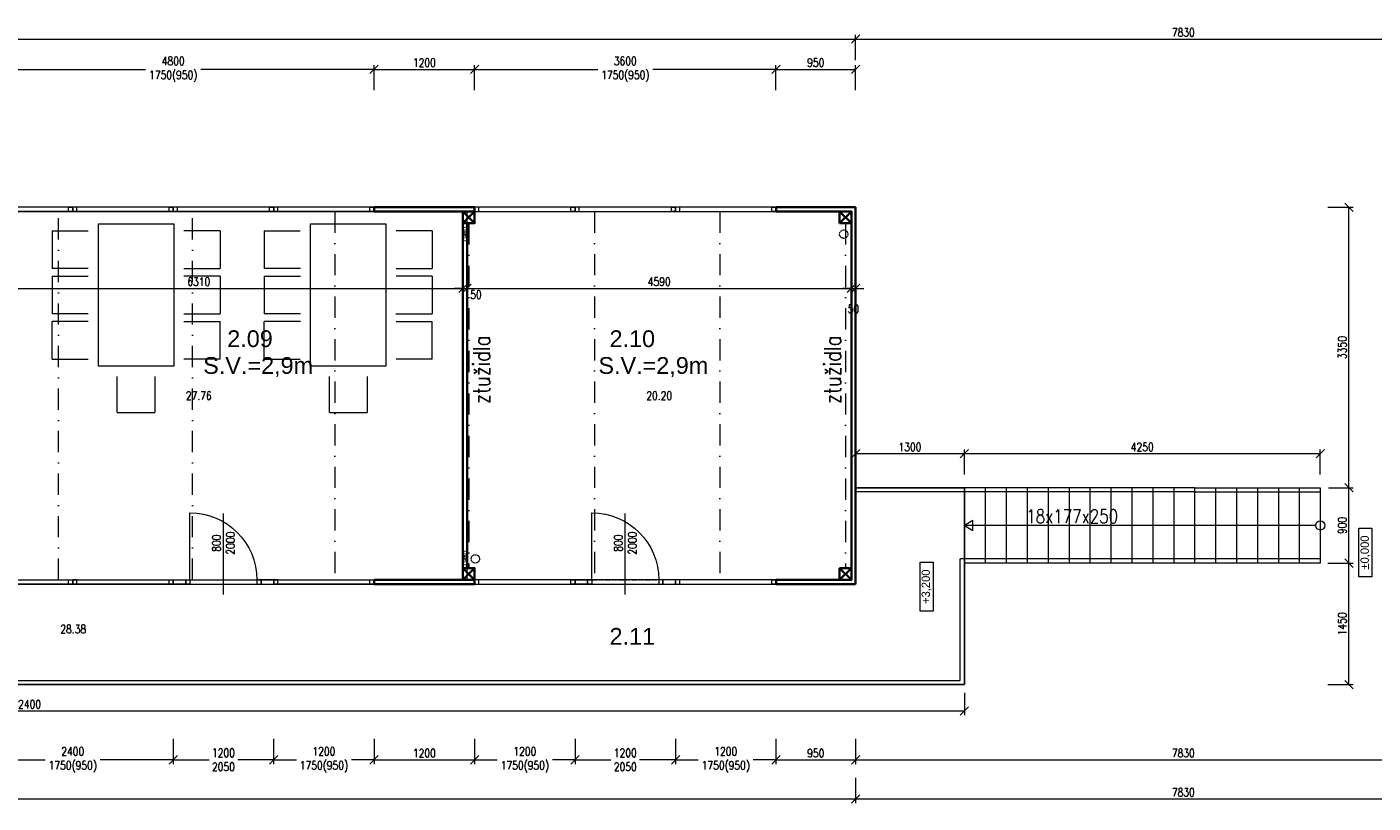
# Model space of a CAD drawing. Header units: millimetres. Extents: x -485339 to 350584, y -1189934 to 0.
# Tile 135 of 178: x 30018 to 46097, y -1083142 to -1073871. Entities that reach past the tile are written whole.
import ezdxf
from ezdxf.enums import TextEntityAlignment as Align

# ---------------------------------------------------------------- set-up
doc = ezdxf.new("R2010")
doc.units = ezdxf.units.MM
doc.header["$LTSCALE"] = 10
for name, pattern in [('DASHDOT', [25.4, 12.7, -6.35, 0, -6.35]), ('DASHED', [19.05, 12.7, -6.35]), ('DĚLICÍ2', [15.875, 6.35, -3.175, 0, -3.175, 0, -3.175])]:
    doc.linetypes.add(name, pattern=pattern)
doc.layers.get('Defpoints').update_dxf_attribs({"color": 201})
for name, color, linetype, lineweight in [('1VZT', 150, 'DASHED', 18), ('A_vybavení', 252, 'Continuous', 18), ('St__otvory_dveře', 40, 'Continuous', 18), ('St_kóty', 132, 'Continuous', 18), ('St_otvory_okna', 40, 'Continuous', 18), ('St_plocha_místnosti', 250, 'Continuous', 18), ('St_popis_otvory', 40, 'Continuous', 18), ('St_sloupy_opláštění_půdorys', 25, 'Continuous', 35), ('St_čáry_obrys', 5, 'Continuous', 35), ('St_čáry_osy', 250, 'DASHDOT', 18), ('St_čáry_plné', 250, 'Continuous', 18)]:
    doc.layers.add(name, color=color, linetype=linetype, lineweight=lineweight)
doc.layers.add('St_plocha_místn', color=140, linetype='Continuous', lineweight=18, plot=False)
doc.styles.add('1_50', font='txt', dxfattribs={"height": 100})
doc.styles.add('Andy', font='arial.ttf')
doc.styles.get("Standard").update_dxf_attribs({"font": 'simplex.shx', "width": 0.8})
doc.dimstyles.new('stavebníM50 vnitřní', dxfattribs={"dimtxt": 100, "dimasz": 100, "dimexe": 50, "dimexo": 100, "dimgap": 30, "dimtad": 1, "dimdec": 0, "dimtxsty": 'Standard', "dimblk": 'OBLIQUE', "dimcen": 2.5, "dimclrd": 256, "dimclre": 256, "dimclrt": 256, "dimadec": 0, "dimazin": 0, "dimtfac": 1, "dimtdec": 0, "dimtmove": 2, "dimatfit": 2, "dimldrblk": 'OBLIQUE', "dimfxl": 250, "dimfxlon": 1, "dimlwd": -1, "dimlwe": -1, "dimarcsym": 0})

# ---------------------------------------------------------------- blocks, each defined once
blk = doc.blocks.new('G$C325A9F68')
at = {"layer": 'St_otvory_okna', "ltscale": 2}
for points in [[(0, 0), (1200, 0), (1200, 50), (0, 50)], [(0, 0), (50, 0), (50, 50), (0, 50)], [(1200, 0), (1150, 0), (1150, 50), (1200, 50)]]:
    blk.add_lwpolyline(points, close=True, dxfattribs=at)
blk = doc.blocks.new('G$C51AC4435')
at = {"layer": 'St__otvory_dveře', "ltscale": 2}
for points in [[(0, 0), (50, 0), (50, -150), (0, -150)], [(0, -150), (50, -150), (50, -200), (0, -200)], [(0, -1050), (50, -1050), (50, -1000), (0, -1000)], [(0, -1200), (50, -1200), (50, -1050), (0, -1050)]]:
    blk.add_lwpolyline(points, close=True, dxfattribs=at)
at = {"layer": 'St__otvory_dveře', "linetype": 'DĚLICÍ2'}
for points in [[(0, -1000), (0, -200)], [(50, -1000), (50, -200)]]:
    blk.add_lwpolyline(points, dxfattribs=at)
at = {"layer": 'St__otvory_dveře', "ltscale": 2}
blk.add_lwpolyline([(50, -1000), (850, -1000)], dxfattribs=at)
blk.add_arc((50, -1000), 800, 0, 90, dxfattribs=at)
blk = doc.blocks.new('G$C2F820337')
at = {"layer": 'St_sloupy_opláštění_půdorys', "ltscale": 2}
blk.add_lwpolyline([(-70, -70), (70, -70), (70, 70), (-70, 70)], close=True, dxfattribs=at)
for points in [[(-70, 70), (70, -70)], [(70, 70), (-70, -70)]]:
    blk.add_lwpolyline(points, dxfattribs=at)
blk = doc.blocks.new('_OBLIQUE')
at = {"color": 0, "linetype": 'ByBlock'}
blk.add_line((-0.5, -0.5), (0.5, 0.5), dxfattribs=at)
blk = doc.blocks.new('*D6163')
at = {"layer": 'Defpoints', "color": 0}
for p in [(29365, -1080821), (31765, -1080821), (31765, -1082625)]:
    blk.add_point(p, dxfattribs=at)
at = {"layer": 'St_kóty'}
for p, q in [((29365, -1082375), (29365, -1082675)), ((31765, -1082375), (31765, -1082675)), ((29365, -1082625), (30236, -1082625)), ((31765, -1082625), (30894, -1082625))]:
    blk.add_line(p, q, dxfattribs=at)
at = {"layer": 'St_kóty', "linetype": 'ByBlock', "xscale": 100, "yscale": 100, "zscale": 100, "rotation": 180}
blk.add_blockref('_OBLIQUE', (29365, -1082625), dxfattribs=at)
at = {"layer": 'St_kóty', "linetype": 'ByBlock', "xscale": 100, "yscale": 100, "zscale": 100}
blk.add_blockref('_OBLIQUE', (31765, -1082625), dxfattribs=at)
at = {"layer": 'St_kóty', "insert": (30565, -1082625), "char_height": 100, "attachment_point": 5}
blk.add_mtext('2400\\P1750(950)', dxfattribs=at)
blk = doc.blocks.new('*D6164')
at = {"layer": 'Defpoints', "color": 0}
for p in [(31765, -1080821), (32965, -1080821), (32965, -1082625)]:
    blk.add_point(p, dxfattribs=at)
at = {"layer": 'St_kóty'}
for p, q in [((31765, -1082375), (31765, -1082675)), ((32965, -1082375), (32965, -1082675)), ((31765, -1082625), (32194, -1082625)), ((32965, -1082625), (32536, -1082625))]:
    blk.add_line(p, q, dxfattribs=at)
at = {"layer": 'St_kóty', "linetype": 'ByBlock', "xscale": 100, "yscale": 100, "zscale": 100, "rotation": 180}
blk.add_blockref('_OBLIQUE', (31765, -1082625), dxfattribs=at)
at = {"layer": 'St_kóty', "linetype": 'ByBlock', "xscale": 100, "yscale": 100, "zscale": 100}
blk.add_blockref('_OBLIQUE', (32965, -1082625), dxfattribs=at)
at = {"layer": 'St_kóty', "insert": (32365, -1082625), "char_height": 100, "attachment_point": 5}
blk.add_mtext('1200\\P2050', dxfattribs=at)
blk = doc.blocks.new('*D6165')
at = {"layer": 'Defpoints', "color": 0}
for p in [(32965, -1080821), (34165, -1080821), (34165, -1082625)]:
    blk.add_point(p, dxfattribs=at)
at = {"layer": 'St_kóty'}
for p, q in [((32965, -1082375), (32965, -1082675)), ((34165, -1082375), (34165, -1082675)), ((32965, -1082625), (33236, -1082625)), ((34165, -1082625), (33894, -1082625))]:
    blk.add_line(p, q, dxfattribs=at)
at = {"layer": 'St_kóty', "linetype": 'ByBlock', "xscale": 100, "yscale": 100, "zscale": 100, "rotation": 180}
blk.add_blockref('_OBLIQUE', (32965, -1082625), dxfattribs=at)
at = {"layer": 'St_kóty', "linetype": 'ByBlock', "xscale": 100, "yscale": 100, "zscale": 100}
blk.add_blockref('_OBLIQUE', (34165, -1082625), dxfattribs=at)
at = {"layer": 'St_kóty', "insert": (33565, -1082625), "char_height": 100, "attachment_point": 5}
blk.add_mtext('1200\\P1750(950)', dxfattribs=at)
blk = doc.blocks.new('*D6166')
at = {"layer": 'Defpoints', "color": 0}
for p in [(34165, -1080821), (35365, -1080821), (35365, -1082625)]:
    blk.add_point(p, dxfattribs=at)
at = {"layer": 'St_kóty'}
for p, q in [((34165, -1082375), (34165, -1082675)), ((35365, -1082375), (35365, -1082675)), ((34165, -1082625), (35365, -1082625))]:
    blk.add_line(p, q, dxfattribs=at)
at = {"layer": 'St_kóty', "linetype": 'ByBlock', "xscale": 100, "yscale": 100, "zscale": 100, "rotation": 180}
blk.add_blockref('_OBLIQUE', (34165, -1082625), dxfattribs=at)
at = {"layer": 'St_kóty', "linetype": 'ByBlock', "xscale": 100, "yscale": 100, "zscale": 100}
blk.add_blockref('_OBLIQUE', (35365, -1082625), dxfattribs=at)
at = {"layer": 'St_kóty', "insert": (34765, -1082545), "char_height": 100, "attachment_point": 5}
blk.add_mtext('1200', dxfattribs=at)
blk = doc.blocks.new('*D6167')
at = {"layer": 'Defpoints', "color": 0}
for p in [(35365, -1080821), (36565, -1080821), (36565, -1082625)]:
    blk.add_point(p, dxfattribs=at)
at = {"layer": 'St_kóty'}
for p, q in [((35365, -1082375), (35365, -1082675)), ((36565, -1082375), (36565, -1082675)), ((35365, -1082625), (35636, -1082625)), ((36565, -1082625), (36294, -1082625))]:
    blk.add_line(p, q, dxfattribs=at)
at = {"layer": 'St_kóty', "linetype": 'ByBlock', "xscale": 100, "yscale": 100, "zscale": 100, "rotation": 180}
blk.add_blockref('_OBLIQUE', (35365, -1082625), dxfattribs=at)
at = {"layer": 'St_kóty', "linetype": 'ByBlock', "xscale": 100, "yscale": 100, "zscale": 100}
blk.add_blockref('_OBLIQUE', (36565, -1082625), dxfattribs=at)
at = {"layer": 'St_kóty', "insert": (35965, -1082625), "char_height": 100, "attachment_point": 5}
blk.add_mtext('1200\\P1750(950)', dxfattribs=at)
blk = doc.blocks.new('*D6168')
at = {"layer": 'Defpoints', "color": 0}
for p in [(36565, -1080821), (37765, -1080821), (37765, -1082625)]:
    blk.add_point(p, dxfattribs=at)
at = {"layer": 'St_kóty'}
for p, q in [((36565, -1082375), (36565, -1082675)), ((37765, -1082375), (37765, -1082675)), ((36565, -1082625), (36994, -1082625)), ((37765, -1082625), (37336, -1082625))]:
    blk.add_line(p, q, dxfattribs=at)
at = {"layer": 'St_kóty', "linetype": 'ByBlock', "xscale": 100, "yscale": 100, "zscale": 100, "rotation": 180}
blk.add_blockref('_OBLIQUE', (36565, -1082625), dxfattribs=at)
at = {"layer": 'St_kóty', "linetype": 'ByBlock', "xscale": 100, "yscale": 100, "zscale": 100}
blk.add_blockref('_OBLIQUE', (37765, -1082625), dxfattribs=at)
at = {"layer": 'St_kóty', "insert": (37165, -1082625), "char_height": 100, "attachment_point": 5}
blk.add_mtext('1200\\P2050', dxfattribs=at)
blk = doc.blocks.new('*D6169')
at = {"layer": 'Defpoints', "color": 0}
for p in [(37765, -1080821), (38965, -1080821), (38965, -1082625)]:
    blk.add_point(p, dxfattribs=at)
at = {"layer": 'St_kóty'}
for p, q in [((37765, -1082375), (37765, -1082675)), ((38965, -1082375), (38965, -1082675)), ((37765, -1082625), (38036, -1082625)), ((38965, -1082625), (38694, -1082625))]:
    blk.add_line(p, q, dxfattribs=at)
at = {"layer": 'St_kóty', "linetype": 'ByBlock', "xscale": 100, "yscale": 100, "zscale": 100, "rotation": 180}
blk.add_blockref('_OBLIQUE', (37765, -1082625), dxfattribs=at)
at = {"layer": 'St_kóty', "linetype": 'ByBlock', "xscale": 100, "yscale": 100, "zscale": 100}
blk.add_blockref('_OBLIQUE', (38965, -1082625), dxfattribs=at)
at = {"layer": 'St_kóty', "insert": (38365, -1082625), "char_height": 100, "attachment_point": 5}
blk.add_mtext('1200\\P1750(950)', dxfattribs=at)
blk = doc.blocks.new('*D6170')
at = {"layer": 'Defpoints', "color": 0}
for p in [(38965, -1080821), (39915, -1080821), (39915, -1082625)]:
    blk.add_point(p, dxfattribs=at)
at = {"layer": 'St_kóty'}
for p, q in [((38965, -1082375), (38965, -1082675)), ((39915, -1082375), (39915, -1082675)), ((38965, -1082625), (39915, -1082625))]:
    blk.add_line(p, q, dxfattribs=at)
at = {"layer": 'St_kóty', "linetype": 'ByBlock', "xscale": 100, "yscale": 100, "zscale": 100, "rotation": 180}
blk.add_blockref('_OBLIQUE', (38965, -1082625), dxfattribs=at)
at = {"layer": 'St_kóty', "linetype": 'ByBlock', "xscale": 100, "yscale": 100, "zscale": 100}
blk.add_blockref('_OBLIQUE', (39915, -1082625), dxfattribs=at)
at = {"layer": 'St_kóty', "insert": (39440, -1082545), "char_height": 100, "attachment_point": 5}
blk.add_mtext('950', dxfattribs=at)
blk = doc.blocks.new('*D6175')
at = {"layer": 'Defpoints', "color": 0}
for p in [(28915, -1076076), (35225, -1076076), (35225, -1076994)]:
    blk.add_point(p, dxfattribs=at)
at = {"layer": 'St_kóty'}
for p, q in [((28915, -1076744), (28915, -1077044)), ((35225, -1076744), (35225, -1077044)), ((28915, -1076994), (35225, -1076994))]:
    blk.add_line(p, q, dxfattribs=at)
at = {"layer": 'St_kóty', "linetype": 'ByBlock', "xscale": 100, "yscale": 100, "zscale": 100, "rotation": 180}
blk.add_blockref('_OBLIQUE', (28915, -1076994), dxfattribs=at)
at = {"layer": 'St_kóty', "linetype": 'ByBlock', "xscale": 100, "yscale": 100, "zscale": 100}
blk.add_blockref('_OBLIQUE', (35225, -1076994), dxfattribs=at)
at = {"layer": 'St_kóty', "insert": (32070, -1076914), "char_height": 100, "attachment_point": 5}
blk.add_mtext('6310', dxfattribs=at)
blk = doc.blocks.new('*D6176')
at = {"layer": 'Defpoints', "color": 0}
for p in [(35225, -1076076), (35275, -1076216), (35275, -1076994)]:
    blk.add_point(p, dxfattribs=at)
at = {"layer": 'St_kóty'}
for p, q in [((35225, -1076744), (35225, -1077044)), ((35275, -1076744), (35275, -1077044)), ((35225, -1076994), (35125, -1076994)), ((35225, -1076994), (35275, -1076994)), ((35275, -1076994), (35375, -1076994))]:
    blk.add_line(p, q, dxfattribs=at)
at = {"layer": 'St_kóty', "linetype": 'ByBlock', "xscale": 100, "yscale": 100, "zscale": 100}
blk.add_blockref('_OBLIQUE', (35225, -1076994), dxfattribs=at)
at = {"layer": 'St_kóty', "linetype": 'ByBlock', "xscale": 100, "yscale": 100, "zscale": 100, "rotation": 180}
blk.add_blockref('_OBLIQUE', (35275, -1076994), dxfattribs=at)
at = {"layer": 'St_kóty', "insert": (35381, -1077070), "char_height": 100, "attachment_point": 5}
blk.add_mtext('50', dxfattribs=at)
blk = doc.blocks.new('*D6177')
at = {"layer": 'Defpoints', "color": 0}
for p in [(39865, -1076076), (35275, -1076216), (39865, -1076994)]:
    blk.add_point(p, dxfattribs=at)
at = {"layer": 'St_kóty'}
for p, q in [((35275, -1076744), (35275, -1077044)), ((39865, -1076744), (39865, -1077044)), ((35275, -1076994), (39865, -1076994))]:
    blk.add_line(p, q, dxfattribs=at)
at = {"layer": 'St_kóty', "linetype": 'ByBlock', "xscale": 100, "yscale": 100, "zscale": 100, "rotation": 180}
blk.add_blockref('_OBLIQUE', (35275, -1076994), dxfattribs=at)
at = {"layer": 'St_kóty', "linetype": 'ByBlock', "xscale": 100, "yscale": 100, "zscale": 100}
blk.add_blockref('_OBLIQUE', (39865, -1076994), dxfattribs=at)
at = {"layer": 'St_kóty', "insert": (37570, -1076914), "char_height": 100, "attachment_point": 5}
blk.add_mtext('4590', dxfattribs=at)
blk = doc.blocks.new('*D6178')
at = {"layer": 'Defpoints', "color": 0}
for p in [(39865, -1076076), (39915, -1076026), (39915, -1076994)]:
    blk.add_point(p, dxfattribs=at)
at = {"layer": 'St_kóty'}
for p, q in [((39865, -1076744), (39865, -1077044)), ((39915, -1076744), (39915, -1077044)), ((39865, -1076994), (39765, -1076994)), ((39865, -1076994), (39915, -1076994)), ((39915, -1076994), (40015, -1076994))]:
    blk.add_line(p, q, dxfattribs=at)
at = {"layer": 'St_kóty', "linetype": 'ByBlock', "xscale": 100, "yscale": 100, "zscale": 100}
blk.add_blockref('_OBLIQUE', (39865, -1076994), dxfattribs=at)
at = {"layer": 'St_kóty', "linetype": 'ByBlock', "xscale": 100, "yscale": 100, "zscale": 100, "rotation": 180}
blk.add_blockref('_OBLIQUE', (39915, -1076994), dxfattribs=at)
at = {"layer": 'St_kóty', "insert": (39890, -1077239), "char_height": 100, "attachment_point": 5}
blk.add_mtext('50', dxfattribs=at)
blk = doc.blocks.new('*D6184')
at = {"layer": 'Defpoints', "color": 0}
for p in [(34165, -1074378), (29365, -1076026), (34165, -1076051)]:
    blk.add_point(p, dxfattribs=at)
at = {"layer": 'St_kóty'}
for p, q in [((29365, -1074628), (29365, -1074328)), ((29365, -1074378), (31436, -1074378)), ((34165, -1074378), (32094, -1074378)), ((34165, -1074628), (34165, -1074328))]:
    blk.add_line(p, q, dxfattribs=at)
at = {"layer": 'St_kóty', "linetype": 'ByBlock', "xscale": 100, "yscale": 100, "zscale": 100, "rotation": 180}
blk.add_blockref('_OBLIQUE', (29365, -1074378), dxfattribs=at)
at = {"layer": 'St_kóty', "linetype": 'ByBlock', "xscale": 100, "yscale": 100, "zscale": 100}
blk.add_blockref('_OBLIQUE', (34165, -1074378), dxfattribs=at)
at = {"layer": 'St_kóty', "insert": (31765, -1074378), "char_height": 100, "attachment_point": 5}
blk.add_mtext('4800\\P1750(950)', dxfattribs=at)
blk = doc.blocks.new('*D6185')
at = {"layer": 'Defpoints', "color": 0}
for p in [(35365, -1074378), (34165, -1076051), (35365, -1076051)]:
    blk.add_point(p, dxfattribs=at)
at = {"layer": 'St_kóty'}
for p, q in [((34165, -1074628), (34165, -1074328)), ((34165, -1074378), (35365, -1074378)), ((35365, -1074628), (35365, -1074328))]:
    blk.add_line(p, q, dxfattribs=at)
at = {"layer": 'St_kóty', "linetype": 'ByBlock', "xscale": 100, "yscale": 100, "zscale": 100, "rotation": 180}
blk.add_blockref('_OBLIQUE', (34165, -1074378), dxfattribs=at)
at = {"layer": 'St_kóty', "linetype": 'ByBlock', "xscale": 100, "yscale": 100, "zscale": 100}
blk.add_blockref('_OBLIQUE', (35365, -1074378), dxfattribs=at)
at = {"layer": 'St_kóty', "insert": (34765, -1074298), "char_height": 100, "attachment_point": 5}
blk.add_mtext('1200', dxfattribs=at)
blk = doc.blocks.new('*D6186')
at = {"layer": 'Defpoints', "color": 0}
for p in [(38965, -1074378), (35365, -1076051), (38965, -1076051)]:
    blk.add_point(p, dxfattribs=at)
at = {"layer": 'St_kóty'}
for p, q in [((35365, -1074628), (35365, -1074328)), ((35365, -1074378), (36836, -1074378)), ((38965, -1074378), (37494, -1074378)), ((38965, -1074628), (38965, -1074328))]:
    blk.add_line(p, q, dxfattribs=at)
at = {"layer": 'St_kóty', "linetype": 'ByBlock', "xscale": 100, "yscale": 100, "zscale": 100, "rotation": 180}
blk.add_blockref('_OBLIQUE', (35365, -1074378), dxfattribs=at)
at = {"layer": 'St_kóty', "linetype": 'ByBlock', "xscale": 100, "yscale": 100, "zscale": 100}
blk.add_blockref('_OBLIQUE', (38965, -1074378), dxfattribs=at)
at = {"layer": 'St_kóty', "insert": (37165, -1074378), "char_height": 100, "attachment_point": 5}
blk.add_mtext('3600\\P1750(950)', dxfattribs=at)
blk = doc.blocks.new('*D6187')
at = {"layer": 'Defpoints', "color": 0}
for p in [(39915, -1074378), (38965, -1076051), (39915, -1076026)]:
    blk.add_point(p, dxfattribs=at)
at = {"layer": 'St_kóty'}
for p, q in [((38965, -1074628), (38965, -1074328)), ((38965, -1074378), (39915, -1074378)), ((39915, -1074628), (39915, -1074328))]:
    blk.add_line(p, q, dxfattribs=at)
at = {"layer": 'St_kóty', "linetype": 'ByBlock', "xscale": 100, "yscale": 100, "zscale": 100, "rotation": 180}
blk.add_blockref('_OBLIQUE', (38965, -1074378), dxfattribs=at)
at = {"layer": 'St_kóty', "linetype": 'ByBlock', "xscale": 100, "yscale": 100, "zscale": 100}
blk.add_blockref('_OBLIQUE', (39915, -1074378), dxfattribs=at)
at = {"layer": 'St_kóty', "insert": (39440, -1074298), "char_height": 100, "attachment_point": 5}
blk.add_mtext('950', dxfattribs=at)
blk = doc.blocks.new('*D6190')
at = {"layer": 'Defpoints', "color": 0}
for p in [(41215, -1080276), (45808, -1080276), (41215, -1081726)]:
    blk.add_point(p, dxfattribs=at)
at = {"layer": 'St_kóty'}
for p, q in [((45558, -1080276), (45858, -1080276)), ((45808, -1081726), (45808, -1080276)), ((45558, -1081726), (45858, -1081726))]:
    blk.add_line(p, q, dxfattribs=at)
at = {"layer": 'St_kóty', "linetype": 'ByBlock', "xscale": 100, "yscale": 100, "zscale": 100}
for p, rotation in [((45808, -1080276), 90), ((45808, -1081726), 270)]:
    blk.add_blockref('_OBLIQUE', p, dxfattribs=dict(at, rotation=rotation))
at = {"layer": 'St_kóty', "insert": (45728, -1081001), "char_height": 100, "attachment_point": 5, "rotation": 90}
blk.add_mtext('1450', dxfattribs=at)
blk = doc.blocks.new('*D6191')
at = {"layer": 'Defpoints', "color": 0}
for p in [(45465, -1079376), (45808, -1079376), (41215, -1080276)]:
    blk.add_point(p, dxfattribs=at)
at = {"layer": 'St_kóty'}
for p, q in [((45565, -1079376), (45858, -1079376)), ((45808, -1080276), (45808, -1079376)), ((45558, -1080276), (45858, -1080276))]:
    blk.add_line(p, q, dxfattribs=at)
at = {"layer": 'St_kóty', "linetype": 'ByBlock', "xscale": 100, "yscale": 100, "zscale": 100}
for p, rotation in [((45808, -1079376), 90), ((45808, -1080276), 270)]:
    blk.add_blockref('_OBLIQUE', p, dxfattribs=dict(at, rotation=rotation))
at = {"layer": 'St_kóty', "insert": (45728, -1079826), "char_height": 100, "attachment_point": 5, "rotation": 90}
blk.add_mtext('900', dxfattribs=at)
blk = doc.blocks.new('*D6192')
at = {"layer": 'Defpoints', "color": 0}
for p in [(41215, -1078969), (41215, -1079376), (45465, -1079376)]:
    blk.add_point(p, dxfattribs=at)
at = {"layer": 'St_kóty'}
for p, q in [((41215, -1079219), (41215, -1078919)), ((45465, -1078969), (41215, -1078969)), ((45465, -1079219), (45465, -1078919))]:
    blk.add_line(p, q, dxfattribs=at)
at = {"layer": 'St_kóty', "linetype": 'ByBlock', "xscale": 100, "yscale": 100, "zscale": 100, "rotation": 180}
blk.add_blockref('_OBLIQUE', (41215, -1078969), dxfattribs=at)
at = {"layer": 'St_kóty', "linetype": 'ByBlock', "xscale": 100, "yscale": 100, "zscale": 100}
blk.add_blockref('_OBLIQUE', (45465, -1078969), dxfattribs=at)
at = {"layer": 'St_kóty', "insert": (43340, -1078889), "char_height": 100, "attachment_point": 5}
blk.add_mtext('4250', dxfattribs=at)
blk = doc.blocks.new('*D6193')
at = {"layer": 'Defpoints', "color": 0}
for p in [(39915, -1078969), (39915, -1079376), (41215, -1079376)]:
    blk.add_point(p, dxfattribs=at)
at = {"layer": 'St_kóty'}
for p, q in [((39915, -1079219), (39915, -1078919)), ((41215, -1078969), (39915, -1078969)), ((41215, -1079219), (41215, -1078919))]:
    blk.add_line(p, q, dxfattribs=at)
at = {"layer": 'St_kóty', "linetype": 'ByBlock', "xscale": 100, "yscale": 100, "zscale": 100, "rotation": 180}
blk.add_blockref('_OBLIQUE', (39915, -1078969), dxfattribs=at)
at = {"layer": 'St_kóty', "linetype": 'ByBlock', "xscale": 100, "yscale": 100, "zscale": 100}
blk.add_blockref('_OBLIQUE', (41215, -1078969), dxfattribs=at)
at = {"layer": 'St_kóty', "insert": (40565, -1078889), "char_height": 100, "attachment_point": 5}
blk.add_mtext('1300', dxfattribs=at)
blk = doc.blocks.new('*D6194')
at = {"layer": 'Defpoints', "color": 0}
for p in [(39915, -1076026), (45808, -1076026), (45465, -1079376)]:
    blk.add_point(p, dxfattribs=at)
at = {"layer": 'St_kóty'}
for p, q in [((45558, -1076026), (45858, -1076026)), ((45808, -1079376), (45808, -1076026)), ((45565, -1079376), (45858, -1079376))]:
    blk.add_line(p, q, dxfattribs=at)
at = {"layer": 'St_kóty', "linetype": 'ByBlock', "xscale": 100, "yscale": 100, "zscale": 100}
for p, rotation in [((45808, -1076026), 90), ((45808, -1079376), 270)]:
    blk.add_blockref('_OBLIQUE', p, dxfattribs=dict(at, rotation=rotation))
at = {"layer": 'St_kóty', "insert": (45728, -1077701), "char_height": 100, "attachment_point": 5, "rotation": 90}
blk.add_mtext('3350', dxfattribs=at)
blk = doc.blocks.new('*D6238')
at = {"layer": 'Defpoints', "color": 0}
for p in [(39915, -1074017), (18815, -1076026), (39915, -1076026)]:
    blk.add_point(p, dxfattribs=at)
at = {"layer": 'St_kóty'}
for p, q in [((18815, -1074267), (18815, -1073967)), ((18815, -1074017), (39915, -1074017)), ((39915, -1074267), (39915, -1073967))]:
    blk.add_line(p, q, dxfattribs=at)
at = {"layer": 'St_kóty', "linetype": 'ByBlock', "xscale": 100, "yscale": 100, "zscale": 100, "rotation": 180}
blk.add_blockref('_OBLIQUE', (18815, -1074017), dxfattribs=at)
at = {"layer": 'St_kóty', "linetype": 'ByBlock', "xscale": 100, "yscale": 100, "zscale": 100}
blk.add_blockref('_OBLIQUE', (39915, -1074017), dxfattribs=at)
at = {"layer": 'St_kóty', "insert": (29365, -1073937), "char_height": 100, "attachment_point": 5}
blk.add_mtext('21100', dxfattribs=at)
blk = doc.blocks.new('*D6239')
at = {"layer": 'Defpoints', "color": 0}
for p in [(47745, -1074017), (39915, -1076026), (47745, -1076026)]:
    blk.add_point(p, dxfattribs=at)
at = {"layer": 'St_kóty'}
for p, q in [((39915, -1074267), (39915, -1073967)), ((39915, -1074017), (47745, -1074017)), ((47745, -1074267), (47745, -1073967))]:
    blk.add_line(p, q, dxfattribs=at)
at = {"layer": 'St_kóty', "linetype": 'ByBlock', "xscale": 100, "yscale": 100, "zscale": 100, "rotation": 180}
blk.add_blockref('_OBLIQUE', (39915, -1074017), dxfattribs=at)
at = {"layer": 'St_kóty', "linetype": 'ByBlock', "xscale": 100, "yscale": 100, "zscale": 100}
blk.add_blockref('_OBLIQUE', (47745, -1074017), dxfattribs=at)
at = {"layer": 'St_kóty', "insert": (43830, -1073937), "char_height": 100, "attachment_point": 5}
blk.add_mtext('7830', dxfattribs=at)
blk = doc.blocks.new('*D6301')
at = {"layer": 'Defpoints', "color": 0}
for p in [(39915, -1080821), (47745, -1080821), (47745, -1082625)]:
    blk.add_point(p, dxfattribs=at)
at = {"layer": 'St_kóty'}
for p, q in [((39915, -1082375), (39915, -1082675)), ((47745, -1082375), (47745, -1082675)), ((39915, -1082625), (47745, -1082625))]:
    blk.add_line(p, q, dxfattribs=at)
at = {"layer": 'St_kóty', "linetype": 'ByBlock', "xscale": 100, "yscale": 100, "zscale": 100, "rotation": 180}
blk.add_blockref('_OBLIQUE', (39915, -1082625), dxfattribs=at)
at = {"layer": 'St_kóty', "linetype": 'ByBlock', "xscale": 100, "yscale": 100, "zscale": 100}
blk.add_blockref('_OBLIQUE', (47745, -1082625), dxfattribs=at)
at = {"layer": 'St_kóty', "insert": (43830, -1082545), "char_height": 100, "attachment_point": 5}
blk.add_mtext('7830', dxfattribs=at)
blk = doc.blocks.new('*D6326')
at = {"layer": 'Defpoints', "color": 0}
for p in [(39915, -1080526), (18815, -1081726), (39915, -1083092)]:
    blk.add_point(p, dxfattribs=at)
at = {"layer": 'St_kóty'}
for p, q in [((18815, -1082842), (18815, -1083142)), ((39915, -1082842), (39915, -1083142)), ((18815, -1083092), (39915, -1083092))]:
    blk.add_line(p, q, dxfattribs=at)
at = {"layer": 'St_kóty', "linetype": 'ByBlock', "xscale": 100, "yscale": 100, "zscale": 100, "rotation": 180}
blk.add_blockref('_OBLIQUE', (18815, -1083092), dxfattribs=at)
at = {"layer": 'St_kóty', "linetype": 'ByBlock', "xscale": 100, "yscale": 100, "zscale": 100}
blk.add_blockref('_OBLIQUE', (39915, -1083092), dxfattribs=at)
at = {"layer": 'St_kóty', "insert": (29365, -1083012), "char_height": 100, "attachment_point": 5}
blk.add_mtext('21100', dxfattribs=at)
blk = doc.blocks.new('*D6327')
at = {"layer": 'Defpoints', "color": 0}
for p in [(39915, -1080526), (47745, -1080526), (47745, -1083092)]:
    blk.add_point(p, dxfattribs=at)
at = {"layer": 'St_kóty'}
for p, q in [((39915, -1082842), (39915, -1083142)), ((47745, -1082842), (47745, -1083142)), ((39915, -1083092), (47745, -1083092))]:
    blk.add_line(p, q, dxfattribs=at)
at = {"layer": 'St_kóty', "linetype": 'ByBlock', "xscale": 100, "yscale": 100, "zscale": 100, "rotation": 180}
blk.add_blockref('_OBLIQUE', (39915, -1083092), dxfattribs=at)
at = {"layer": 'St_kóty', "linetype": 'ByBlock', "xscale": 100, "yscale": 100, "zscale": 100}
blk.add_blockref('_OBLIQUE', (47745, -1083092), dxfattribs=at)
at = {"layer": 'St_kóty', "insert": (43830, -1083012), "char_height": 100, "attachment_point": 5}
blk.add_mtext('7830', dxfattribs=at)
blk = doc.blocks.new('*D6334')
at = {"layer": 'Defpoints', "color": 0}
for p in [(18815, -1081726), (41215, -1081726), (41215, -1082041)]:
    blk.add_point(p, dxfattribs=at)
at = {"layer": 'St_kóty'}
for p, q in [((18815, -1081826), (18815, -1082091)), ((41215, -1081826), (41215, -1082091)), ((18815, -1082041), (41215, -1082041))]:
    blk.add_line(p, q, dxfattribs=at)
at = {"layer": 'St_kóty', "linetype": 'ByBlock', "xscale": 100, "yscale": 100, "zscale": 100, "rotation": 180}
blk.add_blockref('_OBLIQUE', (18815, -1082041), dxfattribs=at)
at = {"layer": 'St_kóty', "linetype": 'ByBlock', "xscale": 100, "yscale": 100, "zscale": 100}
blk.add_blockref('_OBLIQUE', (41215, -1082041), dxfattribs=at)
at = {"layer": 'St_kóty', "insert": (30015, -1081961), "char_height": 100, "attachment_point": 5}
blk.add_mtext('22400', dxfattribs=at)
blk = doc.blocks.new('G$C21F0187E')
at = {"layer": 'A_vybavení', "linetype": 'Continuous'}
for p, q in [((-450, 0), (450, 0)), ((-450, -1700), (-450, 0)), ((450, 0), (450, -1700)), ((-1003, -83), (-1003, -533)), ((-1003, -83), (-572, -83)), ((1003, -83), (572, -83)), ((1003, -83), (1003, -533)), ((-571, -533), (-1003, -533)), ((-1003, -625), (-1003, -1075)), ((-1003, -625), (-571, -625)), ((571, -533), (1003, -533)), ((1003, -625), (571, -625)), ((1003, -625), (1003, -1075)), ((-570, -1075), (-1003, -1075)), ((570, -1075), (1003, -1075)), ((-571, -1167), (-1003, -1167)), ((-1003, -1617), (-1003, -1167)), ((571, -1167), (1003, -1167)), ((1003, -1617), (1003, -1167)), ((-1003, -1617), (-572, -1617)), ((450, -1700), (-450, -1700)), ((1003, -1617), (572, -1617)), ((-224, -2253), (-224, -1822)), ((226, -1821), (226, -2253)), ((-224, -2253), (226, -2253))]:
    blk.add_line(p, q, dxfattribs=at)
blk = doc.blocks.new('G$CB525666B')
at = {"layer": '1VZT', "ltscale": 0.1}
for points in [[(-4499, -80), (-4549, -80), (-4499, 80), (-4549, 80)], [(-4499, -3949), (-4549, -3949), (-4499, -3789), (-4549, -3789)]]:
    blk.add_lwpolyline(points, close=True, dxfattribs=at)
for centre in [(0, 0), (-4400, -3878)]:
    blk.add_circle(centre, 50, dxfattribs=at)

msp = doc.modelspace()

# ---------------------------------------------------------------- linework, layer by layer
at = {"layer": 'St_kóty'}
for points in [[(45927.8, -1080440.9), (45927.8, -1079857.7), (46083.1, -1079857.7), (46083.1, -1080440.9)], [(40685.4, -1080849.5), (40685.4, -1080266.2), (40840.7, -1080266.2), (40840.7, -1080849.5)]]:
    msp.add_lwpolyline(points, close=True, dxfattribs=at)
at = {"layer": 'St_plocha_místn'}
for points in [[(28915.3, -1080475.7), (35225.3, -1080475.7), (35225.3, -1076075.7), (28915.3, -1076075.7)], [(39865.3, -1080475.7), (35275.3, -1080475.7), (35275.3, -1076075.7), (39865.3, -1076075.7)], [(39915.3, -1079375.7), (41215.3, -1079375.7), (41215.3, -1081725.7), (18815.3, -1081725.7), (18815.3, -1080525.7), (39915.3, -1080525.7)]]:
    msp.add_lwpolyline(points, close=True, dxfattribs=at)
at = {"layer": 'St_popis_otvory'}
for points in [[(32365.3, -1080648.6), (32365.3, -1079682.4)], [(37165.3, -1080648.6), (37165.3, -1079682.4)]]:
    msp.add_lwpolyline(points, dxfattribs=at)
at = {"layer": 'St_čáry_obrys', "ltscale": 2}
for points in [[(34165.3, -1076025.7), (35365.3, -1076025.7)], [(34165.3, -1076025.7), (34165.3, -1076075.7)], [(34165.3, -1076075.7), (35365.3, -1076075.7)], [(35365.3, -1076025.7), (35365.3, -1076075.7)], [(39865.3, -1076075.7), (38965.3, -1076075.7), (38965.3, -1076025.7), (39915.3, -1076025.7)], [(39865.3, -1076075.7), (39865.3, -1080475.7)], [(39915.3, -1076025.7), (39915.3, -1080525.7)], [(35225.3, -1076215.7), (35225.3, -1080335.7)], [(35275.3, -1076215.7), (35275.3, -1080335.7)], [(34165.3, -1080475.7), (35365.3, -1080475.7)], [(34165.3, -1080475.7), (34165.3, -1080525.7)], [(35365.3, -1080475.7), (35365.3, -1080525.7)], [(38965.3, -1080475.7), (39865.3, -1080475.7)], [(38965.3, -1080475.7), (38965.3, -1080525.7)], [(34165.3, -1080525.7), (35365.3, -1080525.7)], [(38965.3, -1080525.7), (39915.3, -1080525.7)]]:
    msp.add_lwpolyline(points, dxfattribs=at)
at = {"layer": 'St_čáry_osy', "ltscale": 2}
for points in [[(30395.3, -1080475.7), (30395.3, -1076075.7)], [(31995.3, -1080475.7), (31995.3, -1076075.7)], [(33695.3, -1076075.7), (33695.3, -1080475.7)], [(36795.3, -1076075.7), (36795.3, -1080475.7)], [(38295.3, -1076075.7), (38295.3, -1080475.7)], [(35295.3, -1076215.7), (35295.3, -1080335.7)], [(39795.3, -1076215.7), (39795.3, -1080335.7)]]:
    msp.add_lwpolyline(points, dxfattribs=at)
at = {"layer": 'St_čáry_plné', "ltscale": 2}
for points in [[(18815.3, -1080525.7), (18815.3, -1081725.7), (39915.3, -1081725.7), (41215.3, -1081725.7), (41215.3, -1079375.7), (39915.3, -1079375.7)], [(43965.3, -1079425.7), (39915.3, -1079425.7)], [(43965.3, -1079375.7), (41215.3, -1079375.7)], [(41465.3, -1079375.7), (41465.3, -1080275.7)], [(41715.3, -1079375.7), (41715.3, -1080275.7)], [(41965.3, -1079375.7), (41965.3, -1080275.7)], [(42215.3, -1079375.7), (42215.3, -1080275.7)], [(42465.3, -1079375.7), (42465.3, -1080275.7)], [(42715.3, -1079375.7), (42715.3, -1080275.7)], [(42965.3, -1079375.7), (42965.3, -1080275.7)], [(43215.3, -1079375.7), (43215.3, -1080275.7)], [(43465.3, -1079375.7), (43465.3, -1080275.7)], [(43715.3, -1079375.7), (43715.3, -1080275.7)], [(43965.3, -1079375.7), (43965.3, -1080275.7)], [(43965.3, -1079375.7), (44215.3, -1079375.7), (44215.3, -1080275.7)], [(43965.3, -1079425.7), (45465.3, -1079425.7)], [(44215.3, -1079375.7), (44465.3, -1079375.7), (44465.3, -1080275.7), (44215.3, -1080275.7)], [(44465.3, -1079375.7), (44715.3, -1079375.7), (44715.3, -1080275.7), (44465.3, -1080275.7)], [(44715.3, -1079375.7), (44965.3, -1079375.7), (44965.3, -1080275.7), (44715.3, -1080275.7)], [(44965.3, -1079375.7), (45215.3, -1079375.7), (45215.3, -1080275.7), (44965.3, -1080275.7)], [(45215.3, -1079375.7), (45465.3, -1079375.7), (45465.3, -1080275.7), (44965.3, -1080275.7)], [(45410.7, -1079825.7), (41215.3, -1079825.7)], [(18865.3, -1080525.7), (18865.3, -1081675.7), (39915.3, -1081675.7), (41165.3, -1081675.7), (41165.3, -1080225.7)], [(44215.3, -1080225.7), (41165.3, -1080225.7)], [(44215.3, -1080275.7), (41215.3, -1080275.7)], [(45465.3, -1080225.7), (44215.3, -1080225.7)]]:
    msp.add_lwpolyline(points, dxfattribs=at)
msp.add_lwpolyline([(41215.3, -1079825.7), (41316.7, -1079884.2), (41316.7, -1079767.1)], close=True, dxfattribs=at)
msp.add_circle((45465.3, -1079825.7), 54.6, dxfattribs=at)

# ---------------------------------------------------------------- block references
at = {"layer": '1VZT'}
msp.add_blockref('G$CB525666B', (39774.1, -1076346.7), dxfattribs=at)
at = {"layer": 'A_vybavení'}
for p in [(31321.1, -1076224.5), (33855.2, -1076224.5), (33855.2, -1076224.5)]:
    msp.add_blockref('G$C21F0187E', p, dxfattribs=at)
at = {"layer": 'St__otvory_dveře', "ltscale": 2, "xscale": -1, "rotation": 270}
for p in [(32965.3, -1080525.7), (37765.3, -1080525.7)]:
    msp.add_blockref('G$C51AC4435', p, dxfattribs=at)
at = {"layer": 'St_otvory_okna', "ltscale": 2}
for p in [(29365.3, -1076075.7), (30565.3, -1076075.7), (31765.3, -1076075.7), (32965.3, -1076075.7), (35365.3, -1076075.7), (36565.3, -1076075.7), (37765.3, -1076075.7), (35365.3, -1080525.7), (37765.3, -1080525.7)]:
    msp.add_blockref('G$C325A9F68', p, dxfattribs=at)
at = {"layer": 'St_otvory_okna', "ltscale": 2, "xscale": -1}
for p in [(30565.3, -1080525.7), (31765.3, -1080525.7), (34165.3, -1080525.7)]:
    msp.add_blockref('G$C325A9F68', p, dxfattribs=at)
at = {"layer": 'St_sloupy_opláštění_půdorys', "ltscale": 2}
for p in [(35295.3, -1076145.7), (39795.3, -1076145.7), (35295.3, -1080405.7)]:
    msp.add_blockref('G$C2F820337', p, dxfattribs=at)
at = {"layer": 'St_sloupy_opláštění_půdorys', "ltscale": 2, "xscale": -1, "rotation": 180}
msp.add_blockref('G$C2F820337', (39795.3, -1080405.7), dxfattribs=at)

# ---------------------------------------------------------------- texts
at = {"layer": 'St_kóty', "char_height": 100, "attachment_point": 5, "rotation": 90, "style": '1_50'}
for s, insert in [('%%p0,000', (46005.5, -1080149.3)), ('+3,200', (40763.1, -1080557.8))]:
    msp.add_mtext_dynamic_manual_height_columns(s, width=890.536, gutter_width=500, heights=[0], dxfattribs=dict(at, insert=insert))
at = {"layer": 'St_plocha_místn', "width": 0.8}
for s, p in [('27.76', (32070.3, -1078275.7)), ('20.20', (37570.3, -1078275.7)), ('28.38', (30571.1, -1081063.8))]:
    msp.add_text(s, height=100, dxfattribs=at).set_placement(p, align=Align.MIDDLE_CENTER)
at = {"layer": 'St_plocha_místnosti', "ltscale": 2, "style": 'Andy'}
for s, p in [('2.09', (32410.4, -1077695.2)), ('2.10', (36976.8, -1077695.2)), ('S.V.=2,9m', (32123.7, -1078014.9)), ('S.V.=2,9m', (36844.3, -1078014.9)), ('2.11', (36976.8, -1081250.6))]:
    msp.add_text(s, height=200, dxfattribs=at).set_placement(p)
at = {"layer": 'St_popis_otvory', "char_height": 100, "width": 1342.526, "attachment_point": 5, "rotation": 90}
for insert in [(32365.3, -1080037.4), (37165.3, -1080037.4)]:
    msp.add_mtext('800\\P2000', dxfattribs=dict(at, insert=insert))
at = {"layer": 'St_čáry_plné', "ltscale": 2, "width": 0.8}
for p in [(35547, -1078372.7), (39739.4, -1078372.7)]:
    msp.add_text('ztužidla', height=200, rotation=90, dxfattribs=at).set_placement(p)
msp.add_text('18x177x250', height=165, dxfattribs=at).set_placement((41953.6, -1079798.6))

# ---------------------------------------------------------------- dimensions: what is measured, and where the dimension line sits
at = {"layer": 'St_kóty'}
for base, p1, p2, picture, middle in [((39915.3, -1074017.1), (18815.3, -1076025.7), (39915.3, -1076025.7), '*D6238', (29365.3, -1073937.1)), ((47745.3, -1074017.1), (39915.3, -1076025.7), (47745.3, -1076025.7), '*D6239', (43830.3, -1073937.1)), ((35365.3, -1074377.8), (34165.3, -1076050.7), (35365.3, -1076050.7), '*D6185', (34765.3, -1074297.8)), ((39915.3, -1074377.8), (38965.3, -1076050.7), (39915.3, -1076025.7), '*D6187', (39440.3, -1074297.8)), ((35225.3, -1076994), (28915.3, -1076075.7), (35225.3, -1076075.7), '*D6175', (32070.3, -1076914)), ((39865.3, -1076994), (35275.3, -1076215.7), (39865.3, -1076075.7), '*D6177', (37570.3, -1076914)), ((39915.3, -1076994), (39865.3, -1076075.7), (39915.3, -1076025.7), '*D6178', (39890.3, -1077239)), ((39915.3, -1078969.2), (41215.3, -1079375.7), (39915.3, -1079375.7), '*D6193', (40565.3, -1078889.2)), ((41215.3, -1078969.2), (45465.3, -1079375.7), (41215.3, -1079375.7), '*D6192', (43340.3, -1078889.2)), ((47745.3, -1083091.6), (39915.3, -1080525.7), (47745.3, -1080525.7), '*D6327', (43830.3, -1083011.6)), ((35365.3, -1082624.9), (34165.3, -1080821.3), (35365.3, -1080821.3), '*D6166', (34765.3, -1082544.9)), ((39915.3, -1082624.9), (38965.3, -1080821.3), (39915.3, -1080821.3), '*D6170', (39440.3, -1082544.9)), ((47745.3, -1082624.9), (39915.3, -1080821.3), (47745.3, -1080821.3), '*D6301', (43830.3, -1082544.9)), ((41215.3, -1082040.9), (18815.3, -1081725.7), (41215.3, -1081725.7), '*D6334', (30015.3, -1081960.9))]:
    dim = msp.add_linear_dim(base=base, p1=p1, p2=p2, dimstyle='stavebníM50 vnitřní', dxfattribs=at)
    dim.commit()
    dim.dimension.update_dxf_attribs({"geometry": picture, "text_midpoint": middle})
for base, p1, p2, text, picture, middle in [((34165.3, -1074377.8), (29365.3, -1076025.7), (34165.3, -1076050.7), '<>\\P1750(950)', '*D6184', (31765.3, -1074377.8)), ((38965.3, -1074377.8), (35365.3, -1076050.7), (38965.3, -1076050.7), '<>\\P1750(950)', '*D6186', (37165.3, -1074377.8)), ((31765.3, -1082624.9), (29365.3, -1080821.3), (31765.3, -1080821.3), '<>\\P1750(950)', '*D6163', (30565.3, -1082624.9)), ((32965.3, -1082624.9), (31765.3, -1080821.3), (32965.3, -1080821.3), '<>\\P2050', '*D6164', (32365.3, -1082624.9)), ((34165.3, -1082624.9), (32965.3, -1080821.3), (34165.3, -1080821.3), '<>\\P1750(950)', '*D6165', (33565.3, -1082624.9)), ((36565.3, -1082624.9), (35365.3, -1080821.3), (36565.3, -1080821.3), '<>\\P1750(950)', '*D6167', (35965.3, -1082624.9)), ((37765.3, -1082624.9), (36565.3, -1080821.3), (37765.3, -1080821.3), '<>\\P2050', '*D6168', (37165.3, -1082624.9)), ((38965.3, -1082624.9), (37765.3, -1080821.3), (38965.3, -1080821.3), '<>\\P1750(950)', '*D6169', (38365.3, -1082624.9))]:
    dim = msp.add_linear_dim(base=base, p1=p1, p2=p2, text=text, dimstyle='stavebníM50 vnitřní', override={"dimtxsty": 'Standard'}, dxfattribs=at)
    dim.commit()
    dim.dimension.update_dxf_attribs({"geometry": picture, "text_midpoint": middle, "dimtype": 160})
for base, p1, p2, picture, middle in [((45808.5, -1076025.7), (45465.3, -1079375.7), (39915.3, -1076025.7), '*D6194', (45728.5, -1077700.7)), ((45808.5, -1079375.7), (41215.3, -1080275.7), (45465.3, -1079375.7), '*D6191', (45728.5, -1079825.7)), ((45808.5, -1080275.7), (41215.3, -1081725.7), (41215.3, -1080275.7), '*D6190', (45728.5, -1081000.7))]:
    dim = msp.add_linear_dim(base=base, p1=p1, p2=p2, angle=90, dimstyle='stavebníM50 vnitřní', dxfattribs=at)
    dim.commit()
    dim.dimension.update_dxf_attribs({"geometry": picture, "text_midpoint": middle})
dim = msp.add_linear_dim(base=(35275.3, -1076994), p1=(35225.3, -1076075.7), p2=(35275.3, -1076215.7), dimstyle='stavebníM50 vnitřní', dxfattribs=at)
dim.commit()
dim.dimension.update_dxf_attribs({"geometry": '*D6176', "text_midpoint": (35380.7, -1077070), "dimtype": 160})
dim = msp.add_linear_dim(base=(39915.3, -1083091.6), p1=(18815.3, -1081725.7), p2=(39915.3, -1080525.7), dimstyle='stavebníM50 vnitřní', override={"dimtxsty": 'Standard', "dimldrblk": 'OBLIQUE'}, dxfattribs=at)
dim.commit()
dim.dimension.update_dxf_attribs({"geometry": '*D6326', "text_midpoint": (29365.3, -1083011.6)})

doc.saveas('drawing.dxf')
